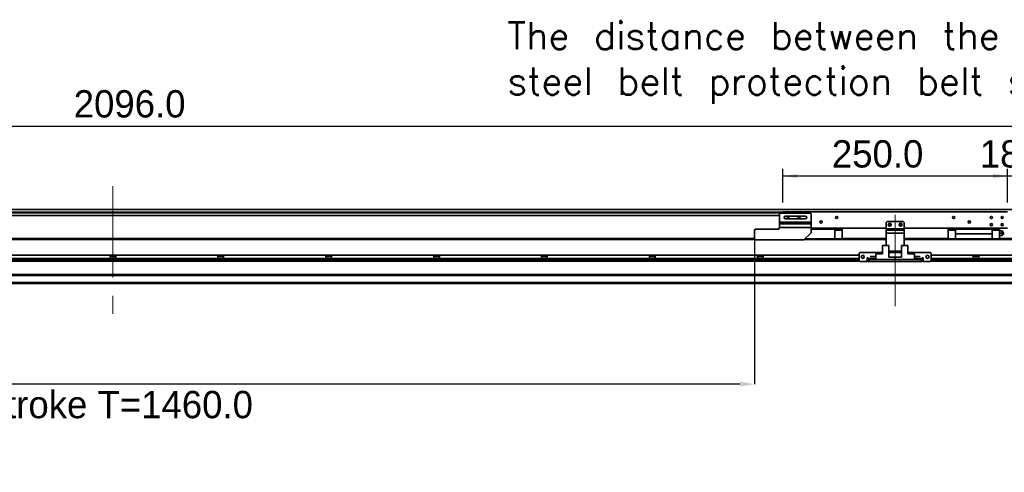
# Model space of a CAD drawing. Header units: millimetres. Extents: x 40 to 3320, y 40 to 2336.
# Tile 6 of 10: x 1105 to 2200, y 991 to 1495. Entities that reach past the tile are written whole.
import ezdxf

# ---------------------------------------------------------------- set-up
doc = ezdxf.new("R2010")
doc.units = ezdxf.units.MM
doc.header["$LTSCALE"] = 8
doc.header["$PDSIZE"] = -1
doc.linetypes.add('CENTERX2', pattern=[20.32, 12.7, -2.54, 2.54, -2.54])
doc.layers.add('黑色实线', color=7, linetype='Continuous')
doc.styles.add('SLDTEXTSTYLE8', font='txt')
doc.styles.add('SLDTEXTSTYLE9', font='txt', dxfattribs={"bigfont": 'bigfont'})
doc.dimstyles.new('SLDDIMSTYLE0', dxfattribs={"dimtxt": 30.4, "dimasz": 16, "dimexe": 0, "dimexo": 0.0625, "dimgap": 7.6, "dimtad": 2, "dimdec": 1, "dimrnd": 1e-09, "dimzin": 4, "dimdsep": 46, "dimtxsty": 'SLDTEXTSTYLE8', "dimsah": 1, "dimcen": 0.09, "dimadec": 0, "dimazin": 1, "dimtfac": 1, "dimtdec": 1, "dimtmove": 0, "dimatfit": 0, "dimfxl": 0, "dimfrac": 2, "dimtolj": 1, "dimtzin": 12, "dimarcsym": 0})
doc.dimstyles.new('SLDDIMSTYLE5', dxfattribs={"dimtxt": 30.4, "dimasz": 16, "dimexe": 0, "dimexo": 0.0625, "dimgap": 7.6, "dimtad": 2, "dimdec": 1, "dimrnd": 1e-09, "dimzin": 4, "dimdsep": 46, "dimtxsty": 'SLDTEXTSTYLE8', "dimsah": 1, "dimcen": 0.09, "dimadec": 0, "dimazin": 1, "dimtfac": 1, "dimtdec": 1, "dimtofl": 0, "dimtmove": 0, "dimatfit": 3, "dimfxl": 0, "dimfrac": 2, "dimtolj": 1, "dimtzin": 12, "dimarcsym": 0})

# ---------------------------------------------------------------- blocks, each defined once
blk = doc.blocks.new('SW_NOTE_4')
at = {"layer": '黑色实线', "color": 0, "insert": (-1000.2, 91.3), "char_height": 30.4, "attachment_point": 1, "style": 'SLDTEXTSTYLE9'}
blk.add_mtext('The distance between the load plate and the \\Psteel belt protection belt shall be greater than 4mm', dxfattribs=at)
blk = doc.blocks.new('_D_21')
at = {"layer": '黑色实线'}
for p, q in [((160.2, 1269.2), (160.2, 1384.9)), ((2256.2, 1269.2), (2256.2, 1384.9)), ((160.2, 1376.9), (2256.2, 1376.9))]:
    blk.add_line(p, q, dxfattribs=at)
for points in [[(160.2, 1376.9), (176.2, 1374.5), (176.2, 1379.3)], [(2256.2, 1376.9), (2240.2, 1379.3), (2240.2, 1374.5)]]:
    blk.add_solid(points, dxfattribs=at)
at = {"layer": '黑色实线', "insert": (1164.7, 1416.8), "char_height": 30.4, "attachment_point": 1, "style": 'SLDTEXTSTYLE8'}
blk.add_mtext('2096.0', dxfattribs=at)
blk = doc.blocks.new('_D_24')
at = {"layer": '黑色实线'}
for p, q in [((1953.2, 1291.7), (1953.2, 1329.2)), ((2203.2, 1291.7), (2203.2, 1329.2)), ((2203.2, 1321.2), (1953.2, 1321.2))]:
    blk.add_line(p, q, dxfattribs=at)
for points in [[(1953.2, 1321.2), (1969.2, 1318.8), (1969.2, 1323.6)], [(2203.2, 1321.2), (2187.2, 1323.6), (2187.2, 1318.8)]]:
    blk.add_solid(points, dxfattribs=at)
at = {"layer": '黑色实线', "insert": (2007.9, 1361.1), "char_height": 30.4, "attachment_point": 1, "style": 'SLDTEXTSTYLE8'}
blk.add_mtext('250.0', dxfattribs=at)
blk = doc.blocks.new('_D_25')
at = {"layer": '黑色实线'}
for p, q in [((2203.2, 1291.7), (2203.2, 1329.2)), ((2221.2, 1284.9), (2221.2, 1329.2)), ((2203.2, 1321.2), (2171.2, 1321.2)), ((2221.2, 1321.2), (2203.2, 1321.2)), ((2221.2, 1321.2), (2253.2, 1321.2))]:
    blk.add_line(p, q, dxfattribs=at)
for points in [[(2203.2, 1321.2), (2187.2, 1323.6), (2187.2, 1318.8)], [(2221.2, 1321.2), (2237.2, 1318.8), (2237.2, 1323.6)]]:
    blk.add_solid(points, dxfattribs=at)
at = {"layer": '黑色实线', "insert": (2172.4, 1361.1), "char_height": 30.4, "attachment_point": 1, "style": 'SLDTEXTSTYLE8'}
blk.add_mtext('18.0', dxfattribs=at)
blk = doc.blocks.new('_D_26')
at = {"layer": 'Defpoints', "color": 0}
for p in [(461.7, 1254.5), (1921.7, 1251), (461.7, 1089.5)]:
    blk.add_point(p, dxfattribs=at)
at = {"layer": '黑色实线', "color": 0, "lineweight": -2}
for p, q in [((461.7, 1254.4), (461.7, 1089.5)), ((1921.7, 1250.9), (1921.7, 1089.5)), ((1905.7, 1089.5), (477.7, 1089.5))]:
    blk.add_line(p, q, dxfattribs=at)
at = {"layer": '黑色实线', "color": 0}
for points in [[(477.7, 1092.2), (477.7, 1086.8), (461.7, 1089.5)], [(1905.7, 1092.2), (1905.7, 1086.8), (1921.7, 1089.5)]]:
    blk.add_solid(points, dxfattribs=at)
at = {"layer": '黑色实线', "color": 0, "insert": (1213.2, 1081.9), "char_height": 30.4, "attachment_point": 2, "style": 'SLDTEXTSTYLE8'}
blk.add_mtext('\\A1;Stroke T=1460.0', dxfattribs=at)

msp = doc.modelspace()

# ---------------------------------------------------------------- linework, layer by layer
at = {"color": 7, "linetype": 'Continuous', "lineweight": 35}
for p, q in [((2223.75, 1283.86), (192.75, 1283.86)), ((1953.25, 1281.51), (1953.25, 1280.01)), ((2203.25, 1281.51), (1953.25, 1281.51)), ((1949.75, 1277.36), (468.75, 1277.36)), ((1950.75, 1280.01), (1949.75, 1279.01)), ((1949.75, 1279.01), (1949.75, 1270.01)), ((1950.75, 1280.01), (1983.75, 1280.01)), ((1978.25, 1276.61), (1956.25, 1276.61)), ((1956.25, 1273.41), (1978.25, 1273.41)), ((1984.75, 1279.01), (1983.75, 1280.01)), ((1984.75, 1279.01), (1984.75, 1270.01)), ((2069.25, 1270.51), (2068.25, 1269.51)), ((2087.25, 1270.51), (2069.25, 1270.51)), ((2088.25, 1269.51), (2087.25, 1270.51)), ((1922.75, 1262.01), (1921.75, 1261.01)), ((1921.75, 1251.01), (1921.75, 1261.01)), ((1922.75, 1262.01), (1947.75, 1262.01)), ((1938.55, 1262.21), (1938.35, 1262.01)), ((1938.55, 1262.21), (1948.62, 1262.21)), ((1938.55, 1262.21), (1938.55, 1262.01)), ((1949.75, 1270.01), (1984.75, 1270.01)), ((1949.75, 1268.02), (1949.75, 1270.01)), ((1949.75, 1268.02), (1984.75, 1268.02)), ((1949.75, 1264.03), (1949.75, 1268.02)), ((1949.75, 1264.03), (1949.75, 1264.01)), ((1984.75, 1264.03), (1949.75, 1264.03)), ((1984.75, 1270.01), (1984.75, 1268.02)), ((1984.75, 1268.02), (1984.75, 1264.03)), ((1984.75, 1264.03), (1984.75, 1258.01)), ((2068.25, 1263.01), (1984.75, 1263.01)), ((1984.75, 1262.01), (2011, 1262.01)), ((2011, 1262.01), (2011, 1263.01)), ((2011, 1262.01), (2011, 1251.45)), ((2019.25, 1261.91), (2011, 1261.91)), ((2011, 1260.96), (2019.25, 1260.96)), ((2019.25, 1260.96), (2019.25, 1261.91)), ((2019.25, 1260.96), (2019.25, 1251.45)), ((2068.25, 1269.51), (2068.25, 1262.51)), ((2068.25, 1262.51), (2088.25, 1262.51)), ((2068.25, 1261.01), (2068.25, 1262.51)), ((2068.25, 1261.01), (2088.25, 1261.01)), ((2068.25, 1257.51), (2068.25, 1261.01)), ((2088.25, 1269.51), (2088.25, 1262.51)), ((2203.25, 1263.01), (2088.25, 1263.01)), ((2088.25, 1262.51), (2088.25, 1261.01)), ((2088.25, 1261.01), (2088.25, 1257.51)), ((2137.25, 1261.91), (2137.25, 1260.96)), ((2145.5, 1261.91), (2137.25, 1261.91)), ((2145.5, 1260.96), (2137.25, 1260.96)), ((2137.25, 1260.96), (2137.25, 1251.45)), ((2145.5, 1263.01), (2145.5, 1262.01)), ((2186, 1262.01), (2145.5, 1262.01)), ((2145.5, 1262.01), (2145.5, 1257.01)), ((2186, 1262.01), (2186, 1263.01)), ((2186, 1262.01), (2186, 1257.01)), ((2194.25, 1261.91), (2186, 1261.91)), ((2194.25, 1260.96), (2186, 1260.96)), ((2194.25, 1260.96), (2194.25, 1261.91)), ((2194.25, 1251.45), (2194.25, 1260.96)), ((2194.25, 1260.01), (2196.57, 1260.01)), ((1921.75, 1251.45), (348.25, 1251.45)), ((454.25, 1251.51), (1921.75, 1251.51)), ((1921.75, 1251.01), (1922.75, 1250.01)), ((1922.75, 1250.01), (1976.75, 1250.01)), ((1976.75, 1250.01), (1984.75, 1258.01)), ((2068.25, 1251.45), (1978.19, 1251.45)), ((2019.25, 1251.51), (2068.25, 1251.51)), ((2068.25, 1257.51), (2068.25, 1243.71)), ((2088.25, 1257.51), (2068.25, 1257.51)), ((2088.25, 1257.51), (2088.25, 1243.71)), ((2088.25, 1251.51), (2137.25, 1251.51)), ((2244.25, 1251.45), (2088.25, 1251.45)), ((2145.5, 1257.01), (2186, 1257.01)), ((2145.5, 1257.01), (2145.5, 1256.71)), ((2186, 1256.71), (2145.5, 1256.71)), ((2145.5, 1256.71), (2145.5, 1251.45)), ((2186, 1256.71), (2186, 1257.01)), ((2186, 1256.71), (2186, 1251.45)), ((2194.25, 1257.51), (2196.57, 1257.51)), ((2196.57, 1255.01), (2194.25, 1255.01)), ((2194.25, 1251.51), (2238.25, 1251.51)), ((2064.3, 1243.71), (2064.3, 1234.41)), ((2064.3, 1243.71), (2071.25, 1243.71)), ((2071.25, 1243.71), (2071.25, 1230.81)), ((2085.25, 1237.51), (2071.25, 1237.51)), ((2085.25, 1243.71), (2085.25, 1230.81)), ((2085.25, 1243.71), (2092.2, 1243.71)), ((2092.2, 1243.71), (2092.2, 1234.41)), ((2038.25, 1232.91), (378.25, 1232.91)), ((2038.25, 1229.51), (378.25, 1229.51)), ((1205.08, 1232.91), (1205.08, 1229.51)), ((1211.42, 1231.51), (1205.08, 1231.51)), ((1211.42, 1229.51), (1211.42, 1232.91)), ((1325.08, 1232.91), (1325.08, 1229.51)), ((1331.42, 1231.51), (1325.08, 1231.51)), ((1331.42, 1229.51), (1331.42, 1232.91)), ((1445.08, 1232.91), (1445.08, 1229.51)), ((1451.42, 1231.51), (1445.08, 1231.51)), ((1451.42, 1229.51), (1451.42, 1232.91)), ((1565.08, 1232.91), (1565.08, 1229.51)), ((1571.42, 1231.51), (1565.08, 1231.51)), ((1571.42, 1229.51), (1571.42, 1232.91)), ((1685.08, 1232.91), (1685.08, 1229.51)), ((1691.42, 1231.51), (1685.08, 1231.51)), ((1691.42, 1229.51), (1691.42, 1232.91)), ((1805.08, 1232.91), (1805.08, 1229.51)), ((1811.42, 1231.51), (1805.08, 1231.51)), ((1811.42, 1229.51), (1811.42, 1232.91)), ((1925.08, 1232.91), (1925.08, 1229.51)), ((1931.42, 1231.51), (1925.08, 1231.51)), ((1931.42, 1229.51), (1931.42, 1232.91)), ((2039.25, 1236.21), (2038.25, 1235.21)), ((2038.25, 1235.21), (2038.25, 1227.21)), ((2038.25, 1227.21), (2039.25, 1226.21)), ((2064.3, 1236.21), (2039.25, 1236.21)), ((2048.25, 1230.21), (2047.25, 1230.21)), ((2047.25, 1230.21), (2047.25, 1226.21)), ((2048.25, 1229.51), (2047.25, 1229.51)), ((2048.25, 1229.21), (2048.25, 1230.21)), ((2048.25, 1229.21), (2048.25, 1228.21)), ((2048.25, 1226.21), (2048.25, 1228.21)), ((2048.25, 1228.21), (2049.25, 1228.21)), ((2049.25, 1228.21), (2049.25, 1226.21)), ((2107.25, 1228.21), (2049.25, 1228.21)), ((2050.55, 1231.46), (2050.55, 1231.76)), ((2050.55, 1231.76), (2056.75, 1231.76)), ((2050.55, 1231.46), (2056.75, 1231.46)), ((2052.95, 1228.81), (2052.95, 1229.51)), ((2052.95, 1229.51), (2056.75, 1229.51)), ((2052.95, 1228.81), (2056.75, 1228.81)), ((2056.75, 1228.21), (2056.75, 1234.41)), ((2056.75, 1234.41), (2064.3, 1234.41)), ((2056.75, 1228.21), (2078.25, 1228.21)), ((2085.25, 1236.21), (2071.25, 1236.21)), ((2078.25, 1230.81), (2071.25, 1230.81)), ((2078.25, 1228.21), (2078.25, 1230.81)), ((2078.25, 1230.81), (2085.25, 1230.81)), ((2099.75, 1228.21), (2078.25, 1228.21)), ((2117.25, 1236.21), (2092.2, 1236.21)), ((2099.75, 1234.41), (2092.2, 1234.41)), ((2099.75, 1234.41), (2099.75, 1228.21)), ((2105.95, 1231.76), (2099.75, 1231.76)), ((2105.95, 1231.46), (2099.75, 1231.46)), ((2103.55, 1229.51), (2099.75, 1229.51)), ((2103.55, 1228.81), (2099.75, 1228.81)), ((2103.55, 1229.51), (2103.55, 1228.81)), ((2105.95, 1231.76), (2105.95, 1231.46)), ((2107.25, 1226.21), (2107.25, 1228.21)), ((2107.25, 1228.21), (2108.25, 1228.21)), ((2109.25, 1230.21), (2108.25, 1230.21)), ((2108.25, 1230.21), (2108.25, 1229.21)), ((2109.25, 1229.51), (2108.25, 1229.51)), ((2108.25, 1228.21), (2108.25, 1229.21)), ((2108.25, 1228.21), (2108.25, 1226.21)), ((2109.25, 1226.21), (2109.25, 1230.21)), ((2118.25, 1235.21), (2117.25, 1236.21)), ((2117.25, 1226.21), (2118.25, 1227.21)), ((2118.25, 1227.21), (2118.25, 1235.21)), ((2244.25, 1232.91), (2118.25, 1232.91)), ((2244.25, 1229.51), (2118.25, 1229.51)), ((2165.08, 1232.91), (2165.08, 1229.51)), ((2171.42, 1231.51), (2165.08, 1231.51)), ((2171.42, 1229.51), (2171.42, 1232.91)), ((2039.01, 1226.45), (377.49, 1226.45)), ((2039.25, 1226.21), (2047.25, 1226.21)), ((2048.25, 1226.45), (2047.25, 1226.45)), ((2049.25, 1226.21), (2048.25, 1226.21)), ((2107.25, 1226.21), (2049.25, 1226.21)), ((2108.25, 1226.21), (2107.25, 1226.21)), ((2109.25, 1226.45), (2108.25, 1226.45)), ((2109.25, 1226.21), (2117.25, 1226.21)), ((2244.25, 1226.45), (2117.49, 1226.45)), ((2244.25, 1211.45), (172.25, 1211.45)), ((2244.25, 1210.45), (172.25, 1210.45)), ((2244.25, 1202.51), (172.25, 1202.51)), ((2244.25, 1201.51), (172.25, 1201.51))]:
    msp.add_line(p, q, dxfattribs=at)
at = {"color": 8, "linetype": 'Continuous', "lineweight": 35}
for p, q in [((1953.25, 1280.86), (463.25, 1280.86)), ((1953.25, 1280.36), (463.25, 1280.36)), ((1922.31, 1250.45), (348.25, 1250.45)), ((2068.25, 1250.45), (1977.19, 1250.45)), ((2244.25, 1250.45), (2088.25, 1250.45)), ((2038.25, 1227.45), (378.25, 1227.45)), ((2048.25, 1227.45), (2047.25, 1227.45)), ((2052.95, 1229.21), (2048.25, 1229.21)), ((2108.25, 1229.21), (2103.55, 1229.21)), ((2109.25, 1227.45), (2108.25, 1227.45)), ((2244.25, 1227.45), (2118.25, 1227.45))]:
    msp.add_line(p, q, dxfattribs=at)
at = {"color": 7, "linetype": 'Continuous', "lineweight": 35}
for centre, radius in [((1959.25, 1275.01), 1.25), ((1971.25, 1275.01), 1.25), ((1995.75, 1270.01), 1.25), ((2013.25, 1275.01), 1.25), ((2143.25, 1275.01), 1.25), ((2160.75, 1270.01), 1.25), ((2185.25, 1275.01), 1.25), ((2197.25, 1275.01), 1.25), ((2072.25, 1267.01), 1.7), ((2072.25, 1267.01), 1.25), ((2084.25, 1267.01), 1.7), ((2084.25, 1267.01), 1.25), ((2185.25, 1267.01), 1.25), ((2197.25, 1267.01), 1.25), ((2042.25, 1231.21), 1.7), ((2114.25, 1231.21), 1.7)]:
    msp.add_circle(centre, radius, dxfattribs=at)
for centre, radius, start, end in [((1956.25, 1275.01), 1.6, 90, 270), ((1978.25, 1275.01), 1.6, 270, 90), ((1947.75, 1264.01), 2, 270, 0), ((2195.75, 1257.51), 3, 4.42207, 56.61739), ((2195.75, 1257.51), 3, 303.36445, 355.55829), ((2198.65, 1257.51), 0.25, 0, 68.66881), ((2198.65, 1257.51), 0.25, 291.36622, 0)]:
    msp.add_arc(centre, radius, start, end, dxfattribs=at)
for points, knots in [([(2196.57, 1260.01), (2196.72, 1259.92), (2197.03, 1259.73), (2197.32, 1259.3), (2197.44, 1258.82), (2197.37, 1258.34), (2197.11, 1257.9), (2196.81, 1257.64), (2196.61, 1257.53), (2196.57, 1257.51)], [0, 0, 0, 0, 0.1597234, 0.3194174, 0.4791364, 0.638854, 0.7985581, 0.9582927, 1, 1, 1, 1]), ([(2197.4, 1260.01), (2197.39, 1260.01), (2197.37, 1260.01), (2197.11, 1260.01), (2196.81, 1260.01), (2196.61, 1260.01), (2196.57, 1260.01)], [0, 0, 0, 0, 0.2759513, 0.5961357, 0.9163835, 1, 1, 1, 1]), ([(2196.57, 1257.51), (2196.72, 1257.42), (2197.03, 1257.23), (2197.32, 1256.8), (2197.44, 1256.32), (2197.37, 1255.84), (2197.11, 1255.4), (2196.81, 1255.14), (2196.61, 1255.03), (2196.57, 1255.01)], [0, 0, 0, 0, 0.1597234, 0.3194175, 0.4791371, 0.6388548, 0.7985584, 0.9582935, 1, 1, 1, 1]), ([(2196.57, 1255.01), (2196.72, 1255.01), (2197.03, 1255.01), (2197.31, 1255.01), (2197.43, 1255.01), (2197.4, 1255.01), (2197.4, 1255.01)], [0, 0, 0, 0, 0.3188273, 0.6375971, 0.9564151, 1, 1, 1, 1]), ([(2198.74, 1257.28), (2198.74, 1257.28), (2198.74, 1257.28), (2198.74, 1257.33), (2198.74, 1257.38), (2198.74, 1257.46), (2198.74, 1257.54), (2198.74, 1257.61), (2198.74, 1257.68), (2198.74, 1257.72), (2198.74, 1257.74), (2198.74, 1257.74), (2198.74, 1257.74)], [0, 0, 0, 0, 0.1074339, 0.2148616, 0.3222907, 0.4297207, 0.5371504, 0.6445851, 0.7520172, 0.8594458, 0.9668743, 1, 1, 1, 1])]:
    msp.add_open_spline(points, degree=3, knots=knots, dxfattribs=at)
at = {"layer": '黑色实线', "linetype": 'CENTERX2', "lineweight": 18}
for p, q in [((1208.25, 1309.81), (1208.25, 1151.51)), ((2078.25, 1176.41), (2078.25, 1286.01))]:
    msp.add_line(p, q, dxfattribs=at)

# ---------------------------------------------------------------- block references
at = {"layer": '黑色实线'}
msp.add_blockref('SW_NOTE_4', (2647.15, 1401.43), dxfattribs=at)

# ---------------------------------------------------------------- dimensions: what is measured, and where the dimension line sits
for base, p1, p2, dimstyle, picture, middle in [((2256.25, 1376.9), (160.25, 1259.01), (2256.25, 1259.01), 'SLDDIMSTYLE5', '_D_21', (1224.07, 1376.9)), ((1953.25, 1321.17), (2203.25, 1281.51), (1953.25, 1281.51), 'SLDDIMSTYLE5', '_D_24', (2056.3, 1321.17)), ((2203.25, 1321.17), (2221.25, 1274.71), (2203.25, 1281.51), 'SLDDIMSTYLE0', '_D_25', (2209.87, 1321.17))]:
    dim = msp.add_linear_dim(base=base, p1=p1, p2=p2, dimstyle=dimstyle, dxfattribs=at)
    dim.commit()
    dim.dimension.update_dxf_attribs({"geometry": picture, "text_midpoint": middle, "dimtype": 160})
dim = msp.add_linear_dim(base=(461.75, 1089.51), p1=(1921.75, 1251.01), p2=(461.75, 1254.51), text='Stroke T=<>', dimstyle='SLDDIMSTYLE5', dxfattribs=at)
dim.commit()
dim.dimension.update_dxf_attribs({"geometry": '_D_26', "text_midpoint": (1213.18, 1089.51), "dimtype": 160})

doc.saveas('drawing.dxf')
